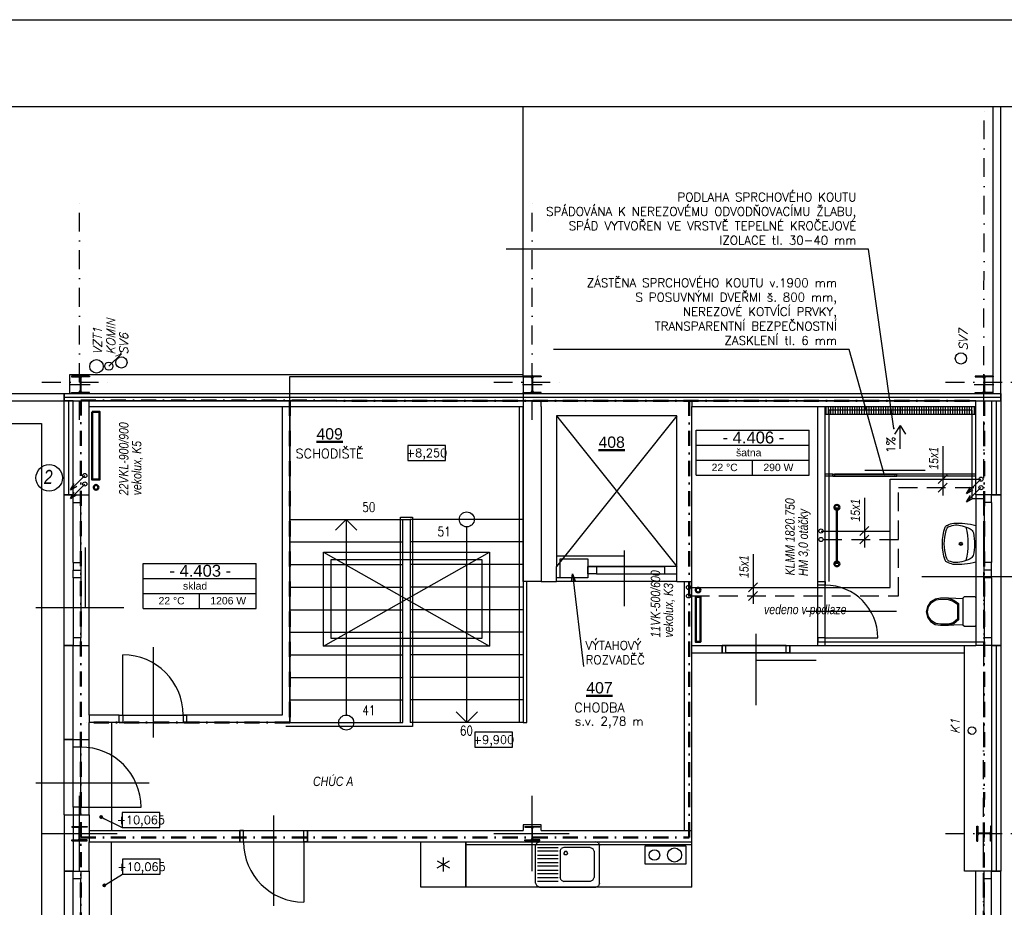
# Model space of a CAD drawing. Header units: millimetres. Extents: x 6435372 to 7248404, y 1559872 to 1886246.
# Tile 20 of 208: x 6649321 to 6662395, y 1618832 to 1630627. Entities that reach past the tile are written whole.
import ezdxf
from ezdxf.enums import TextEntityAlignment as Align

# ---------------------------------------------------------------- set-up
doc = ezdxf.new("R2010")
doc.units = ezdxf.units.MM
for name, pattern in [('DASH', [75, 50, -25]), ('DASHDOT', [1, 0.5, -0.25, 0, -0.25]), ('DIVIDE', [31.75, 12.7, -6.35, 0, -6.35, 0, -6.35]), ('ČERCHOVANÁ', [1, 0.5, -0.25, 0, -0.25])]:
    doc.linetypes.add(name, pattern=pattern)
for name, color, linetype in [('1__NP___M_STNOSTI__T', 7, 'Continuous'), ('matrice DPS', 122, 'Continuous'), ('UT-popis', 7, 'Continuous'), ('UT_popis', 7, 'Continuous'), ('UT_tělesa-popis', 7, 'Continuous')]:
    doc.layers.add(name, color=color, linetype=linetype)
for name, color, linetype, lineweight in [('CKPOPISM', 8, 'Continuous', 50), ('CKPOPISM_POPIS', 8, 'Continuous', 25), ('požární prostup', 240, 'Continuous', 35), ('požární úseky', 21, 'ČERCHOVANÁ', 50), ('UT-zařízení', 7, 'Continuous', 30), ('UT_potrubí', 10, 'Continuous', 30), ('UT_telesa', 181, 'Continuous', 50)]:
    doc.layers.add(name, color=color, linetype=linetype, lineweight=lineweight)
doc.styles.add('ARIAL', font='arial.ttf')
doc.styles.add('INDRA', font='ariali.ttf')
doc.styles.add('KURZIVA', font='italic__.ttf')
doc.styles.get("Standard").update_dxf_attribs({"font": 'romans.shx'})
doc.linetypes.add('IZOLACE_POLYSTYREN_EXPANDOVANY', pattern='A,1,[224,CADKON.SHX,S=0.01,R=0,X=-0.5,Y=-1.74],-2', length=3)
doc.linetypes.add('IZOLACE_POLYSTYREN_PENOVY', pattern='A,0.001,[228,CADKON.SHX,S=0.1,R=0,X=0,Y=0],-2', length=2.001)
doc.linetypes.add('PRERUSENI', pattern='A,60,[100,CADKON.SHX,S=2.5,R=0,X=0,Y=0],-10', length=70)
doc.dimstyles.new('CADKON', dxfattribs={"dimscale": 100, "dimtxt": 2.2, "dimasz": 2.5, "dimexe": 1.8, "dimexo": 5, "dimgap": 0.6, "dimtad": 1, "dimrnd": 1, "dimtxsty": 'Standard', "dimblk1": 'OBLIQUE', "dimblk2": 'OBLIQUE', "dimsah": 1, "dimcen": 2.5, "dimadec": 1, "dimazin": 2, "dimtfac": 1, "dimtdec": 4, "dimtix": 1, "dimtmove": 2, "dimatfit": 3, "dimldrblk": 'OPEN30', "dimfxl": 5, "dimfxlon": 1, "dimtolj": 1, "dimarcsym": 0})
doc.dimstyles.new('CADKON obrazky', dxfattribs={"dimscale": 50, "dimtxt": 2.2, "dimasz": 2.5, "dimexe": 1.8, "dimexo": 2, "dimgap": 0.6, "dimtad": 1, "dimrnd": 1, "dimtxsty": 'Standard', "dimblk1": 'OBLIQUE', "dimblk2": 'OBLIQUE', "dimsah": 1, "dimcen": 2.5, "dimadec": 1, "dimazin": 2, "dimtfac": 1, "dimtdec": 4, "dimtix": 1, "dimtmove": 2, "dimatfit": 3, "dimldrblk": 'OPEN30', "dimfxl": 5, "dimfxlon": 1, "dimtolj": 1, "dimarcsym": 0})
doc.dimstyles.new('CADKON$7', dxfattribs={"dimscale": 100, "dimtxt": 2.5, "dimasz": 2.5, "dimexe": 1.8, "dimexo": 5, "dimgap": 0.6, "dimtad": 1, "dimrnd": 1, "dimtxsty": 'Standard', "dimblk1": 'OBLIQUE', "dimblk2": 'OBLIQUE', "dimsah": 1, "dimcen": 2.5, "dimadec": 1, "dimazin": 2, "dimtfac": 1, "dimtdec": 4, "dimtix": 1, "dimtmove": 0, "dimatfit": 3, "dimldrblk": 'DOTSMALL', "dimfxl": 5, "dimfxlon": 1, "dimtfill": 1, "dimtolj": 1, "dimarcsym": 0})

# ---------------------------------------------------------------- blocks, each defined once
blk = doc.blocks.new('_Oblique')
at = {"color": 0, "lineweight": -2}
blk.add_line((-0.5, -0.5), (0.5, 0.5), dxfattribs=at)
blk = doc.blocks.new('CK_S_EXT_HEAHEA200')
for p, q in [((-100, 95), (100, 95)), ((-100, 95), (-100, 85)), ((-100, 85), (-21.25, 85)), ((-3.25, -67), (-3.25, 67)), ((3.25, -67), (3.25, 67)), ((100, 85), (21.25, 85)), ((100, 95), (100, 85)), ((-100, -95), (-100, -85)), ((-100, -85), (-21.25, -85)), ((-100, -95), (100, -95)), ((100, -85), (21.25, -85)), ((100, -95), (100, -85))]:
    blk.add_line(p, q)
for centre, start, end in [((-21.25, 67), 0, 90), ((21.25, 67), 90, 180), ((-21.25, -67), 270, 0), ((21.25, -67), 180, 270)]:
    blk.add_arc(centre, 18, start, end)
blk = doc.blocks.new('CK_S_EXT_HEAHEA240')
for p, q in [((-120, 115), (120, 115)), ((-120, 115), (-120, 103)), ((-120, 103), (-24.75, 103)), ((-3.75, -82), (-3.75, 82)), ((3.75, -82), (3.75, 82)), ((120, 103), (24.75, 103)), ((120, 115), (120, 103)), ((-120, -115), (-120, -103)), ((-120, -103), (-24.75, -103)), ((-120, -115), (120, -115)), ((120, -103), (24.75, -103)), ((120, -115), (120, -103))]:
    blk.add_line(p, q)
for centre, start, end in [((-24.75, 82), 0, 90), ((24.75, 82), 90, 180), ((-24.75, -82), 270, 0), ((24.75, -82), 180, 270)]:
    blk.add_arc(centre, 21, start, end)
blk = doc.blocks.new('CKBL2112015110036', base_point=(97645, -82229))
blk = doc.blocks.new('zavěšené WC splach. nádrž')
at = {"color": 0, "linetype": 'ByBlock', "lineweight": -2}
for p, q in [((0, 184), (15, 199)), ((0, -184), (0, 184)), ((15, 199), (152, 199)), ((152, 199), (167, 184)), ((167, 184), (167, -184)), ((293, 178), (167, 174)), ((231, 111), (293, 161)), ((243, 101), (300, 148)), ((365, 181), (293, 178)), ((293, 161), (365, 181)), ((300, 148), (366, 166)), ((468, 182), (365, 181)), ((366, 166), (467, 167)), ((467, 167), (533, 158)), ((540, 171), (468, 182)), ((533, 158), (590, 123)), ((601, 133), (540, 171)), ((643, 73), (601, 133)), ((231, -109), (231, 111)), ((243, -100), (243, 101)), ((590, 123), (630, 67)), ((630, 67), (643, 2)), ((643, 2), (630, -63)), ((658, 2), (643, 73)), ((643, -69), (658, 2)), ((293, -153), (231, -109)), ((300, -139), (243, -100)), ((590, -119), (533, -154)), ((540, -167), (601, -129)), ((630, -63), (590, -119)), ((601, -129), (643, -69)), ((15, -199), (0, -184)), ((152, -199), (15, -199)), ((167, -184), (152, -199)), ((167, -170), (365, -177)), ((365, -177), (293, -153)), ((366, -162), (300, -139)), ((365, -177), (468, -178)), ((467, -163), (366, -162)), ((533, -154), (467, -163)), ((468, -178), (540, -167))]:
    blk.add_line(p, q, dxfattribs=at)
blk = doc.blocks.new('CKBL2112015110146', base_point=(98337, -78228))
blk = doc.blocks.new('*U1028')
at = {"color": 0, "linetype": 'ByBlock', "lineweight": -2}
blk.add_lwpolyline([(-5, -2), (5, -2), (5, 2), (-5, 2), (-5, -2)], dxfattribs=at)
blk = doc.blocks.new('*U1030')
at = {"color": 0, "linetype": 'ByBlock', "lineweight": -2}
blk.add_lwpolyline([(-5, -2), (5, -2), (5, 2), (-5, 2), (-5, -2)], dxfattribs=at)
blk = doc.blocks.new('lednička 1 [x] 60x60')
at = {"color": 0, "linetype": 'ByBlock', "lineweight": -2}
for p, q in [((0, 600), (600, 600)), ((0, 0), (0, 600)), ((600, 600), (600, 0)), ((206, 300), (394, 300)), ((347, 381), (253, 219)), ((253, 381), (347, 219)), ((600, 0), (0, 0))]:
    blk.add_line(p, q, dxfattribs=at)
blk = doc.blocks.new('dvouplotýnkový vařič')
at = {"color": 0, "linetype": 'ByBlock', "lineweight": -2}
for p, q in [((0, 0), (0, 540)), ((0, 540), (240, 540)), ((240, 540), (240, 0)), ((240, 0), (0, 0))]:
    blk.add_line(p, q, dxfattribs=at)
for centre, radius in [((120, 392), 93.4), ((120, 124), 70.1)]:
    blk.add_circle(centre, radius, dxfattribs=at)
blk = doc.blocks.new('CKBL2032316081342')

msp = doc.modelspace()

# ---------------------------------------------------------------- hatches: boundary and pattern name
at = {"layer": 'matrice DPS', "ltscale": 500}
h = msp.add_hatch(dxfattribs=at)
h.set_pattern_fill('ANSI31', color=256, scale=10, angle=45, style=0)
h.set_pattern_definition([(90, (6558682.645, 1681010.965), (-31.75, 2e-15), [])])
h.paths.add_polyline_path([(6662017, 1625487.1), (6661017, 1625487.1), (6661017, 1625437.1), (6661967, 1625437.1), (6661967, 1625387.1), (6662017, 1625387.1)])
h.paths.add_polyline_path([(6661017, 1625437.1), (6661017, 1625487.1), (6660017, 1625487.1), (6660017, 1625387.1), (6660067, 1625387.1), (6660067, 1625437.1)])
h.paths.add_polyline_path([(6661017, 1625437.1), (6660067, 1625437.1), (6660067, 1625387.1), (6661017, 1625387.1)])
h.paths.add_polyline_path([(6661017, 1625437.1), (6661017, 1625387.1), (6661967, 1625387.1), (6661967, 1625437.1)])

# ---------------------------------------------------------------- linework, layer by layer
at = {"layer": '1__NP___M_STNOSTI__T', "color": 7}
for p, q in [((6658303, 1624973.3), (6658303, 1625173.3)), ((6658303, 1625173.3), (6659803, 1625173.3)), ((6659803, 1624973.3), (6659803, 1625173.3)), ((6658303, 1624773.3), (6658303, 1624973.3)), ((6658303, 1624973.3), (6659803, 1624973.3)), ((6658303, 1624973.3), (6659803, 1624973.3)), ((6659803, 1624773.3), (6659803, 1624973.3)), ((6658303, 1624573.3), (6658303, 1624773.3)), ((6658303, 1624773.3), (6659803, 1624773.3)), ((6658303, 1624773.3), (6659803, 1624773.3)), ((6659053, 1624573.3), (6659053, 1624773.3)), ((6659803, 1624573.3), (6659803, 1624773.3)), ((6658303, 1624573.3), (6659803, 1624573.3)), ((6650959.1, 1623202), (6650959.1, 1623402)), ((6650959.1, 1623402), (6652459.1, 1623402)), ((6652459.1, 1623202), (6652459.1, 1623402)), ((6650959.1, 1623002), (6650959.1, 1623202)), ((6650959.1, 1623202), (6652459.1, 1623202)), ((6650959.1, 1623202), (6652459.1, 1623202)), ((6652459.1, 1623002), (6652459.1, 1623202)), ((6662622.4, 1623224.1), (6661299.8, 1623224.1)), ((6650959.1, 1622802), (6650959.1, 1623002)), ((6650959.1, 1623002), (6652459.1, 1623002)), ((6650959.1, 1623002), (6652459.1, 1623002)), ((6651709.1, 1622802), (6651709.1, 1623002)), ((6652459.1, 1622802), (6652459.1, 1623002)), ((6650959.1, 1622802), (6652459.1, 1622802))]:
    msp.add_line(p, q, dxfattribs=at)
at = {"layer": 'matrice DPS', "linetype": 'PRERUSENI', "ltscale": 500}
msp.add_line((6640825.6, 1629474.3), (6663427.2, 1629474.3), dxfattribs=at)
at = {"layer": 'matrice DPS', "ltscale": 500}
for p, q in [((6656007, 1625887.1), (6656007, 1629474.3)), ((6656007, 1625912.1), (6656007, 1629474.3)), ((6662247, 1625662.1), (6662247, 1629474.3)), ((6662247, 1629474.3), (6662347, 1629474.3)), ((6662347, 1625562.1), (6662347, 1629474.3)), ((6649987, 1625662.1), (6649987, 1625912.1)), ((6649987, 1625912.1), (6656007, 1625912.1)), ((6650257, 1625777.1), (6649997, 1625777.1)), ((6650127, 1625902.1), (6650127, 1625652.1)), ((6656257, 1625777.1), (6655997, 1625777.1)), ((6656127, 1625902.1), (6656127, 1625652.1)), ((6662257, 1625777.1), (6661997, 1625777.1)), ((6662127, 1625902.1), (6662127, 1625652.1)), ((6640825.6, 1625662.1), (6662247, 1625662.1)), ((6649912, 1625562.1), (6649912, 1625662.1)), ((6649912, 1625662.1), (6649912, 1625562.1)), ((6649912, 1625662.1), (6662347, 1625662.1)), ((6649912, 1625662.1), (6649912, 1625562.1)), ((6662247, 1625662.1), (6662347, 1625662.1)), ((6662347, 1625662.1), (6662347, 1625562.1)), ((6640825.6, 1625562.1), (6650242, 1625562.1)), ((6649912, 1624312.1), (6649912, 1625562.1)), ((6649912, 1625562.1), (6650242, 1625562.1)), ((6650032, 1625562.1), (6649912, 1625562.1)), ((6649912, 1625562.1), (6662347, 1625562.1)), ((6650032, 1624312.1), (6650032, 1625562.1)), ((6656247, 1625562.1), (6650242, 1625562.1)), ((6650242, 1625487.1), (6650242, 1625562.1)), ((6656247, 1625487.1), (6656247, 1625562.1)), ((6658247, 1625562.1), (6656247, 1625562.1)), ((6662017, 1625562.1), (6658247, 1625562.1)), ((6658247, 1625562.1), (6658247, 1625487.1)), ((6662017, 1625487.1), (6662017, 1625562.1)), ((6662017, 1625562.1), (6662347, 1625562.1)), ((6662227, 1625562.1), (6662227, 1624312.1)), ((6662227, 1625562.1), (6662347, 1625562.1)), ((6662347, 1625562.1), (6662347, 1624312.1)), ((6650242, 1625487.1), (6652807, 1625487.1)), ((6650242, 1624312.1), (6650242, 1625487.1)), ((6652807, 1625487.1), (6652807, 1621387)), ((6652807, 1625487.1), (6652907, 1625487.1)), ((6652907, 1625487.1), (6652907, 1621722.1)), ((6652907, 1625487.1), (6656007, 1625487.1)), ((6652907, 1621287), (6652907, 1625487.1)), ((6655957, 1621287), (6655957, 1625487.1)), ((6656007, 1623162.1), (6656007, 1625487.1)), ((6656247, 1625487.1), (6656247, 1623162.1)), ((6658247, 1623162.1), (6658247, 1625487.1)), ((6658247, 1625487.1), (6659917, 1625487.1)), ((6659917, 1623162.1), (6659917, 1625487.1)), ((6659917, 1625487.1), (6660017, 1625487.1)), ((6660017, 1625487.1), (6662017, 1625487.1)), ((6660017, 1623162.1), (6660017, 1625487.1)), ((6660017, 1625387.1), (6662017, 1625387.1)), ((6661017, 1625387.1), (6661017, 1625487.1)), ((6662017, 1624587.1), (6662017, 1625487.1)), ((6656447, 1625362.1), (6656447, 1623362.1)), ((6656447, 1625362.1), (6658047, 1623362.1)), ((6658047, 1625362.1), (6656447, 1623362.1)), ((6658047, 1625362.1), (6656447, 1625362.1)), ((6658047, 1623362.1), (6658047, 1625362.1)), ((6661010.1, 1625234.6), (6660937.1, 1625121.4)), ((6661010.1, 1624926.6), (6661010.1, 1625234.6)), ((6661010.1, 1625234.6), (6661083, 1625121.4)), ((6661342, 1624635.5), (6660542, 1624635.5)), ((6660017, 1624562.1), (6660017, 1624587.1)), ((6660117, 1624587.1), (6660017, 1624587.1)), ((6660117, 1624562.1), (6660017, 1624562.1)), ((6660117, 1624587.1), (6660967, 1624587.1)), ((6660117, 1624562.1), (6660117, 1624587.1)), ((6660117, 1624587.1), (6660142, 1624587.1)), ((6660117, 1624562.1), (6660117, 1624587.1)), ((6660117, 1624562.1), (6660967, 1624562.1)), ((6660142, 1624562.1), (6660117, 1624562.1)), ((6660142, 1624587.1), (6660142, 1624562.1)), ((6660942, 1624587.1), (6660142, 1624587.1)), ((6660942, 1624562.1), (6660142, 1624562.1)), ((6660967, 1624587.1), (6660942, 1624587.1)), ((6660942, 1624587.1), (6660942, 1624562.1)), ((6660942, 1624562.1), (6660967, 1624562.1)), ((6660967, 1624562.1), (6660967, 1624587.1)), ((6662017, 1624587.1), (6660967, 1624587.1)), ((6660967, 1624562.1), (6660967, 1624587.1)), ((6662017, 1624562.1), (6660967, 1624562.1)), ((6662017, 1624312.1), (6662017, 1624562.1)), ((6649912, 1624312.1), (6650242, 1624312.1)), ((6649912, 1624312.1), (6650242, 1624312.1)), ((6649912, 1623312.1), (6649912, 1624312.1)), ((6650032, 1624312.1), (6649912, 1624312.1)), ((6650032, 1624212.1), (6650032, 1624312.1)), ((6650032, 1624312.1), (6650132, 1624312.1)), ((6650032, 1623412.1), (6650032, 1624212.1)), ((6650032, 1624212.1), (6650132, 1624212.1)), ((6650132, 1624212.1), (6650132, 1624312.1)), ((6650132, 1623412.1), (6650132, 1624212.1)), ((6650242, 1623312.1), (6650242, 1624312.1)), ((6662017, 1624312.1), (6662017, 1622312.1)), ((6662347, 1624312.1), (6662017, 1624312.1)), ((6662127, 1624212.1), (6662127, 1624312.1)), ((6662227, 1624312.1), (6662127, 1624312.1)), ((6662127, 1624212.1), (6662127, 1623412.1)), ((6662227, 1624212.1), (6662127, 1624212.1)), ((6662227, 1624212.1), (6662227, 1624312.1)), ((6662227, 1624312.1), (6662347, 1624312.1)), ((6662227, 1624212.1), (6662227, 1623412.1)), ((6662347, 1624312.1), (6662347, 1622312.1)), ((6652907, 1623987.1), (6654407, 1623987.1)), ((6652907, 1623987.1), (6654407, 1623987.1)), ((6653657, 1623987.1), (6653515.8, 1623845.8)), ((6653657, 1623987.1), (6653798.3, 1623845.8)), ((6653657, 1623987.1), (6653657, 1621387)), ((6656007, 1623987.1), (6654507, 1623987.1)), ((6656007, 1623987.1), (6654507, 1623987.1)), ((6655257, 1621287.1), (6655257, 1623887.2)), ((6652907, 1623687.1), (6654407, 1623687.1)), ((6656007, 1623687.1), (6654507, 1623687.1)), ((6650189.5, 1623614.9), (6650189.5, 1622814.9)), ((6657347, 1623575.6), (6657347, 1622832.1)), ((6656447, 1623501.2), (6657347, 1623501.2)), ((6649912, 1622312.1), (6649912, 1623312.1)), ((6650032, 1623412.1), (6650132, 1623412.1)), ((6650032, 1623412.1), (6650032, 1623312.1)), ((6650032, 1623312.1), (6650132, 1623312.1)), ((6650032, 1623312.1), (6650132, 1623312.1)), ((6650032, 1623212.1), (6650032, 1623312.1)), ((6650032, 1623312.1), (6650132, 1623312.1)), ((6650132, 1623412.1), (6650132, 1623312.1)), ((6650132, 1623312.1), (6650132, 1623212.1)), ((6650242, 1622312.1), (6650242, 1623312.1)), ((6652907, 1623387.1), (6654407, 1623387.1)), ((6656007, 1623387.1), (6654507, 1623387.1)), ((6656447, 1623162.1), (6656447, 1623362.1)), ((6658047, 1623362.1), (6656867, 1623362.1)), ((6656867, 1623362.1), (6656867, 1623362.1)), ((6656867, 1623362.1), (6656982, 1623362.1)), ((6656867, 1623262.1), (6656867, 1623362.1)), ((6656982, 1623362.1), (6656982, 1623262.1)), ((6656982, 1623362.1), (6657882, 1623362.1)), ((6658047, 1623362.1), (6657882, 1623362.1)), ((6657882, 1623362.1), (6657882, 1623262.1)), ((6658047, 1623362.1), (6658047, 1623362.1)), ((6658047, 1623162.1), (6658047, 1623362.1)), ((6658047, 1623262.1), (6658047, 1623362.1)), ((6662127, 1623312.1), (6662127, 1623412.1)), ((6662227, 1623412.1), (6662127, 1623412.1)), ((6662227, 1623312.1), (6662127, 1623312.1)), ((6662127, 1623212.1), (6662127, 1623312.1)), ((6662227, 1623312.1), (6662227, 1623412.1)), ((6662227, 1623212.1), (6662227, 1623312.1)), ((6650132, 1623212.1), (6650032, 1623212.1)), ((6650032, 1623212.1), (6650032, 1622412.1)), ((6650132, 1623212.1), (6650132, 1622412.1)), ((6656247, 1623162.1), (6656007, 1623162.1)), ((6656057, 1621287), (6656057, 1623162.1)), ((6656247, 1623162.1), (6656447, 1623162.1)), ((6656497, 1623212.1), (6656447, 1623212.1)), ((6658047, 1623162.1), (6656447, 1623162.1)), ((6656982, 1623262.1), (6656867, 1623262.1)), ((6656982, 1623262.1), (6657882, 1623262.1)), ((6657882, 1623262.1), (6658047, 1623262.1)), ((6658047, 1623162.1), (6658147, 1623162.1)), ((6658147, 1623162.1), (6658247, 1623162.1)), ((6658147, 1619852.1), (6658147, 1623162.1)), ((6658247, 1622312.1), (6658247, 1623162.1)), ((6659917, 1623162.1), (6660017, 1623162.1)), ((6659917, 1622362.1), (6659917, 1623162.1)), ((6659917, 1623112.1), (6659917, 1623162.1)), ((6659917, 1623162.1), (6660017, 1623162.1)), ((6660017, 1622362.1), (6660017, 1623162.1)), ((6660017, 1623162.1), (6660017, 1623112.1)), ((6662127, 1623212.1), (6662127, 1622412.1)), ((6662227, 1623212.1), (6662127, 1623212.1)), ((6662227, 1623212.1), (6662227, 1622412.1)), ((6652907, 1623087.1), (6654407, 1623087.1)), ((6656007, 1623087.1), (6654507, 1623087.1)), ((6659917, 1622412.1), (6659917, 1623112.1)), ((6660017, 1623112.1), (6659917, 1623112.1)), ((6660017, 1622412.1), (6660017, 1623112.1)), ((6650702.3, 1622812.1), (6649536.6, 1622812.1)), ((6652907, 1622787.1), (6654407, 1622787.1)), ((6656007, 1622787.1), (6654507, 1622787.1)), ((6660962, 1622762.1), (6659762, 1622762.1)), ((6650132, 1622412.1), (6650032, 1622412.1)), ((6650032, 1622412.1), (6650032, 1622312.1)), ((6650132, 1622312.1), (6650132, 1622412.1)), ((6652907, 1622487.1), (6654407, 1622487.1)), ((6656007, 1622487.1), (6654507, 1622487.1)), ((6659097, 1622467.1), (6659097, 1621517.5)), ((6660017, 1622412.1), (6659917, 1622412.1)), ((6659917, 1622412.1), (6659917, 1622362.1)), ((6660017, 1622362.1), (6660017, 1622412.1)), ((6660017, 1622412.1), (6660717, 1622412.1)), ((6662227, 1622412.1), (6662127, 1622412.1)), ((6662127, 1622412.1), (6662127, 1622312.1)), ((6662227, 1622412.1), (6662227, 1622312.1)), ((6649912, 1622312.1), (6650242, 1622312.1)), ((6649912, 1622312.1), (6650242, 1622312.1)), ((6649912, 1622312.1), (6650242, 1622312.1)), ((6650032, 1622312.1), (6649912, 1622312.1)), ((6649912, 1621062.1), (6649912, 1622312.1)), ((6650032, 1622312.1), (6650132, 1622312.1)), ((6650032, 1622312.1), (6650132, 1622312.1)), ((6650032, 1621062.1), (6650032, 1622312.1)), ((6650242, 1621387), (6650242, 1622312.1)), ((6651092, 1622287), (6651092, 1621087)), ((6658247, 1622312.1), (6658647, 1622312.1)), ((6658647, 1622312.1), (6659547, 1622312.1)), ((6658647, 1622212.1), (6658647, 1622312.1)), ((6658697, 1622312.1), (6658647, 1622312.1)), ((6658647, 1622312.1), (6658647, 1622212.1)), ((6659497, 1622312.1), (6658697, 1622312.1)), ((6658697, 1622212.1), (6658697, 1622312.1)), ((6659497, 1622212.1), (6659497, 1622312.1)), ((6659497, 1622312.1), (6659547, 1622312.1)), ((6659547, 1622212.1), (6659547, 1622312.1)), ((6659547, 1622312.1), (6659917, 1622312.1)), ((6659547, 1622312.1), (6659547, 1622212.1)), ((6659917, 1622312.1), (6659917, 1622362.1)), ((6659917, 1622362.1), (6660017, 1622362.1)), ((6659917, 1622362.1), (6660017, 1622362.1)), ((6660017, 1622312.1), (6660017, 1622362.1)), ((6660017, 1622312.1), (6662017, 1622312.1)), ((6661867, 1622212.1), (6661867, 1622312.1)), ((6662347, 1622312.1), (6662017, 1622312.1)), ((6662227, 1622312.1), (6662127, 1622312.1)), ((6662227, 1622312.1), (6662227, 1619312.1)), ((6662227, 1622312.1), (6662347, 1622312.1)), ((6662347, 1622312.1), (6662347, 1619312.1)), ((6650692, 1621387), (6650692, 1622187)), ((6652907, 1622187.1), (6654407, 1622187.1)), ((6656007, 1622187.1), (6654507, 1622187.1)), ((6658247, 1622212.1), (6658647, 1622212.1)), ((6658247, 1619702.1), (6658247, 1622212.1)), ((6658647, 1622212.1), (6659547, 1622212.1)), ((6658647, 1622212.1), (6658697, 1622212.1)), ((6659497, 1622212.1), (6658697, 1622212.1)), ((6659547, 1622212.1), (6659497, 1622212.1)), ((6659547, 1622212.1), (6661867, 1622212.1)), ((6661867, 1619312.1), (6661867, 1622212.1)), ((6659897, 1622112.1), (6659097, 1622112.1)), ((6652907, 1621887.1), (6654407, 1621887.1)), ((6656007, 1621887.1), (6654507, 1621887.1)), ((6652907, 1621587.1), (6654407, 1621587.1)), ((6656007, 1621587.1), (6654507, 1621587.1)), ((6650242, 1621387), (6650242, 1621287)), ((6650642, 1621387), (6650242, 1621387)), ((6650642, 1621387), (6651542, 1621387)), ((6650642, 1621287), (6650642, 1621387)), ((6650642, 1621387), (6650692, 1621387)), ((6650642, 1621287), (6650642, 1621387)), ((6650692, 1621387), (6651492, 1621387)), ((6650692, 1621387), (6650692, 1621287)), ((6651542, 1621387), (6651492, 1621387)), ((6651492, 1621387), (6651492, 1621287)), ((6651542, 1621287), (6651542, 1621387)), ((6652807, 1621387), (6651542, 1621387)), ((6651542, 1621287), (6651542, 1621387)), ((6655257, 1621287.1), (6655115.8, 1621428.3)), ((6655257, 1621287.1), (6655398.3, 1621428.3)), ((6650242, 1621062.1), (6650242, 1621287)), ((6650642, 1621287), (6650242, 1621287)), ((6650542, 1621287.1), (6650542, 1619852.1)), ((6650642, 1621287), (6651542, 1621287)), ((6650692, 1621287), (6650642, 1621287)), ((6650692, 1621287), (6651492, 1621287)), ((6651492, 1621287), (6651542, 1621287)), ((6652907, 1621287), (6651542, 1621287)), ((6654537, 1621237), (6652857, 1621237)), ((6652907, 1621287.1), (6654407, 1621287.1)), ((6656007, 1621287.1), (6654507, 1621287.1)), ((6656007, 1621287), (6656057, 1621287)), ((6649912, 1621062.1), (6650242, 1621062.1)), ((6649912, 1620062.1), (6649912, 1621062.1)), ((6650032, 1621062.1), (6649912, 1621062.1)), ((6650032, 1620962.1), (6650032, 1621062.1)), ((6650032, 1621062.1), (6650132, 1621062.1)), ((6650032, 1620162.1), (6650032, 1620962.1)), ((6650132, 1620962.1), (6650032, 1620962.1)), ((6650132, 1621062.1), (6650132, 1620962.1)), ((6650132, 1620162.1), (6650132, 1620962.1)), ((6650242, 1620062.1), (6650242, 1621062.1)), ((6651040.4, 1620482.1), (6649536.6, 1620482.1)), ((6650115, 1619312.1), (6650115, 1620312.1)), ((6656127, 1619312.1), (6656127, 1620312.1)), ((6650132, 1620162.1), (6650032, 1620162.1)), ((6650032, 1620162.1), (6650032, 1620062.1)), ((6650132, 1620162.1), (6650932, 1620162.1)), ((6650132, 1620062.1), (6650132, 1620162.1)), ((6649912, 1620062.1), (6649912, 1619312.1)), ((6649912, 1620062.1), (6650242, 1620062.1)), ((6650032, 1620062.1), (6650132, 1620062.1)), ((6650032, 1620062.1), (6650032, 1619312.1)), ((6650242, 1620062.1), (6650242, 1619852.1)), ((6652692, 1620052.1), (6652692, 1618852.1)), ((6656127, 1619707.1), (6656127, 1619917.1)), ((6662127, 1619702.1), (6662127, 1619922.1)), ((6649615, 1619812.1), (6650615, 1619812.1)), ((6650242, 1619852.1), (6650242, 1619702.1)), ((6650242, 1619852.1), (6652242, 1619852.1)), ((6652242, 1619852.1), (6653142, 1619852.1)), ((6652242, 1619702.1), (6652242, 1619852.1)), ((6652292, 1619852.1), (6652242, 1619852.1)), ((6652242, 1619852.1), (6652242, 1619702.1)), ((6652292, 1619852.1), (6653092, 1619852.1)), ((6652292, 1619702.1), (6652292, 1619852.1)), ((6653092, 1619702.1), (6653092, 1619852.1)), ((6653092, 1619852.1), (6653142, 1619852.1)), ((6653142, 1619702.1), (6653142, 1619852.1)), ((6653142, 1619852.1), (6653142, 1619702.1)), ((6653142, 1619852.1), (6656007, 1619852.1)), ((6655615, 1619812.1), (6656615, 1619812.1)), ((6656017, 1619812.1), (6656237, 1619812.1)), ((6656247, 1619852.1), (6658147, 1619852.1)), ((6658147, 1619852.1), (6658247, 1619852.1)), ((6662232, 1619812.1), (6662022, 1619812.1)), ((6650242, 1619312.1), (6650242, 1619702.1)), ((6650242, 1619702.1), (6652242, 1619702.1)), ((6650542, 1617802.1), (6650542, 1619702.1)), ((6652242, 1619702.1), (6653142, 1619702.1)), ((6652242, 1619702.1), (6652292, 1619702.1)), ((6652292, 1619702.1), (6653092, 1619702.1)), ((6653142, 1619702.1), (6653092, 1619702.1)), ((6653092, 1619702.1), (6653092, 1618902.1)), ((6653142, 1619702.1), (6653407, 1619702.1)), ((6653407, 1619702.1), (6658247, 1619702.1)), ((6649912, 1619312.1), (6650242, 1619312.1)), ((6649912, 1619312.1), (6649912, 1618312.1)), ((6650032, 1619312.1), (6649912, 1619312.1)), ((6650032, 1619312.1), (6650132, 1619312.1)), ((6650032, 1619212.1), (6650032, 1619312.1)), ((6650132, 1619312.1), (6650132, 1619212.1)), ((6650242, 1619312.1), (6650242, 1618312.1)), ((6662347, 1619312.1), (6661867, 1619312.1)), ((6662017, 1616312.1), (6662017, 1619312.1)), ((6662127, 1619212.1), (6662127, 1619312.1)), ((6662227, 1619312.1), (6662127, 1619312.1)), ((6662227, 1619212.1), (6662227, 1619312.1)), ((6662227, 1619312.1), (6662347, 1619312.1)), ((6662347, 1616312.1), (6662347, 1619312.1)), ((6650032, 1618412.1), (6650032, 1619212.1)), ((6650132, 1619212.1), (6650032, 1619212.1)), ((6650132, 1618412.1), (6650132, 1619212.1)), ((6662127, 1618412.1), (6662127, 1619212.1)), ((6662227, 1619212.1), (6662127, 1619212.1)), ((6662227, 1618412.1), (6662227, 1619212.1))]:
    msp.add_line(p, q, dxfattribs=at)
at = {"layer": 'matrice DPS', "linetype": 'DASHDOT', "ltscale": 500}
for p, q in [((6662114.9, 1612534.6), (6662127, 1629474.3)), ((6650115, 1625312.1), (6650115, 1628312.1)), ((6656127, 1625312.1), (6656127, 1628312.1)), ((6649615, 1625812.1), (6650615, 1625812.1)), ((6655615, 1625812.1), (6656615, 1625812.1)), ((6661615, 1625812.1), (6665801.9, 1625812.1)), ((6661615, 1619812.1), (6665801.9, 1619812.1))]:
    msp.add_line(p, q, dxfattribs=at)
at = {"layer": 'matrice DPS', "linetype": 'Continuous', "ltscale": 500}
for p, q in [((6662017, 1624562.1), (6662017, 1624587.1)), ((6658247, 1622212.1), (6658247, 1622312.1)), ((6659917, 1622312.1), (6660017, 1622312.1)), ((6655247, 1619102.1), (6655247, 1619702.1)), ((6658247, 1619102.1), (6658247, 1619702.1)), ((6658247, 1619102.1), (6655247, 1619102.1))]:
    msp.add_line(p, q, dxfattribs=at)
at = {"layer": 'matrice DPS', "linetype": 'DIVIDE', "ltscale": 500}
for p, q in [((6653357, 1623552.1), (6655557, 1622302.1)), ((6653357, 1622302.1), (6655557, 1623552.1))]:
    msp.add_line(p, q, dxfattribs=at)
at = {"layer": 'matrice DPS', "linetype": 'ByBlock', "ltscale": 500}
for p, q in [((6656186.7, 1619687.4), (6656172, 1619652.1)), ((6656172, 1619152.1), (6656172, 1619652.1)), ((6656186.7, 1619687.4), (6656222, 1619702.1)), ((6656222, 1619702.1), (6656497, 1619702.1)), ((6656497, 1619702.1), (6656972, 1619702.1)), ((6657007.4, 1619687.4), (6656972, 1619702.1)), ((6657007.4, 1619687.4), (6657022, 1619652.1)), ((6657022, 1619152.1), (6657022, 1619652.1)), ((6656197, 1619627.1), (6656472, 1619627.1)), ((6656472, 1619577.1), (6656197, 1619577.1)), ((6656197, 1619527.1), (6656472, 1619527.1)), ((6656497, 1619577.1), (6656511.7, 1619612.4)), ((6656497, 1619577.1), (6656497, 1619227.1)), ((6656547, 1619627.1), (6656511.7, 1619612.4)), ((6656897, 1619627.1), (6656547, 1619627.1)), ((6656559.5, 1619573.7), (6656547, 1619552.1)), ((6656559.5, 1619530.4), (6656547, 1619552.1)), ((6656584.5, 1619573.7), (6656559.5, 1619573.7)), ((6656584.5, 1619530.4), (6656559.5, 1619530.4)), ((6656597, 1619552.1), (6656584.5, 1619573.7)), ((6656597, 1619552.1), (6656584.5, 1619530.4)), ((6656897, 1619627.1), (6656932.4, 1619612.4)), ((6656947, 1619577.1), (6656932.4, 1619612.4)), ((6656947, 1619577.1), (6656947, 1619227.1)), ((6656472, 1619477.1), (6656197, 1619477.1)), ((6656197, 1619427.1), (6656472, 1619427.1)), ((6656472, 1619377.1), (6656197, 1619377.1)), ((6656197, 1619327.1), (6656472, 1619327.1)), ((6656472, 1619277.1), (6656197, 1619277.1)), ((6656172, 1619152.1), (6656186.7, 1619116.7)), ((6656222, 1619102.1), (6656186.7, 1619116.7)), ((6656197, 1619227.1), (6656472, 1619227.1)), ((6656472, 1619177.1), (6656197, 1619177.1)), ((6656511.7, 1619191.7), (6656497, 1619227.1)), ((6656511.7, 1619191.7), (6656547, 1619177.1)), ((6656897, 1619177.1), (6656547, 1619177.1)), ((6656932.4, 1619191.7), (6656897, 1619177.1)), ((6656932.4, 1619191.7), (6656947, 1619227.1)), ((6656972, 1619102.1), (6657007.4, 1619116.7)), ((6657022, 1619152.1), (6657007.4, 1619116.7)), ((6656222, 1619102.1), (6656497, 1619102.1)), ((6656497, 1619102.1), (6656972, 1619102.1))]:
    msp.add_line(p, q, dxfattribs=at)
at = {"layer": 'matrice DPS', "ltscale": 500}
for points in [[(6652907, 1623601.9), (6652907, 1625887.1), (6656007, 1625887.1), (6656007, 1621287.1), (6656007, 1621287), (6656007, 1621287)], [(6662127, 1624262.1), (6661967, 1624262.1), (6661967, 1625437.1), (6660067, 1625437.1), (6660067, 1623162.1)], [(6654377, 1622753.2), (6654377, 1624017.1), (6654407, 1624017.1), (6654537, 1624017.1), (6654537, 1621237)], [(6654407, 1622735.9), (6654407, 1623987.1), (6654507, 1623987.1), (6654507, 1621287.1), (6654507, 1621287), (6654507, 1621287)], [(6652907, 1621722.1), (6652907, 1621287), (6652907, 1621287.1), (6652907, 1623601.9)], [(6654377, 1621287), (6654377, 1622753.2)], [(6654407, 1621287), (6654407, 1621287), (6654407, 1621287.1), (6654407, 1622735.9)], [(6660017, 1622362.1), (6662127, 1622362.1)], [(6656247, 1619852.1), (6656247, 1619927.1), (6656007, 1619927.1), (6656007, 1619852.1)], [(6658247, 1619662.1), (6655247, 1619662.1)]]:
    msp.add_lwpolyline(points, dxfattribs=at)
at = {"layer": 'matrice DPS', "linetype": 'IZOLACE_POLYSTYREN_PENOVY', "ltscale": 500}
msp.add_lwpolyline([(6649912, 1625612.1), (6662347, 1625612.1)], dxfattribs=at)
at = {"layer": 'matrice DPS', "linetype": 'IZOLACE_POLYSTYREN_EXPANDOVANY', "ltscale": 500}
for points in [[(6649972, 1624312.1), (6649972, 1625562.1)], [(6662287, 1625562.1), (6662287, 1624312.1)], [(6662287, 1622312.1), (6662287, 1619312.1)]]:
    msp.add_lwpolyline(points, dxfattribs=at)
at = {"layer": 'matrice DPS', "ltscale": 500}
for points in [[(6646037, 1625262.1), (6649612, 1625262.1), (6649612, 1616236.6), (6646037, 1616236.6)], [(6653357, 1623552.1), (6655557, 1623552.1), (6655557, 1622302.1), (6653357, 1622302.1)], [(6653457, 1623452.1), (6655457, 1623452.1), (6655457, 1622402.1), (6653457, 1622402.1)], [(6656497, 1623462.1), (6656867, 1623462.1), (6656867, 1623212.1), (6656497, 1623212.1)]]:
    msp.add_lwpolyline(points, close=True, dxfattribs=at)
at = {"layer": 'matrice DPS', "linetype": 'ByBlock', "ltscale": 500}
for points in [[(6662016.4, 1623416.6, -0.0779315), (6661715.4, 1623389.1, -0.0680309), (6661635.2, 1623418.4, -0.2449622), (6661608.7, 1623444.2, -0.1652428), (6661609.9, 1623882.1, -0.2447516), (6661636.4, 1623907.7, -0.0729642), (6661722.8, 1623937.8, -0.0733034), (6662017.7, 1623907.5)], [(6661939.7, 1623462.5, -0.1391699), (6661718.9, 1623413.9), (6661680.4, 1623425.4, -0.3095362), (6661623.9, 1623488.5, -0.1500095), (6661624.8, 1623838.1, -0.2874807), (6661661.7, 1623890.5, -0.1904674), (6661833.9, 1623902.2, -0.0477801), (6661940.7, 1623862, -0.2252671), (6661984.6, 1623807, -0.1173255), (6661980.7, 1623507.5, -0.1890594), (6661941.9, 1623463.7)]]:
    msp.add_lwpolyline(points, format="xyb", close=True, dxfattribs=at)
msp.add_lwpolyline([(6661888.9, 1623441.9, 0.1253275), (6661890, 1623884)], format="xyb", dxfattribs=at)
at = {"layer": 'matrice DPS', "ltscale": 500}
for centre, radius in [((6661819, 1626126.6), 75), ((6650340.5, 1626020.5), 90), ((6650504.6, 1626022.9), 55), ((6650671.3, 1626073.3), 75), ((6655257, 1623987.1), 99.9), ((6653657, 1621287.1), 99.9), ((6653657, 1621287.1), 0.000000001), ((6661965.7, 1621179.9), 50)]:
    msp.add_circle(centre, radius, dxfattribs=at)
at = {"layer": 'matrice DPS', "linetype": 'ByBlock', "ltscale": 500}
for radius in [20.4, 13.9]:
    msp.add_circle((6661818.1, 1623662.6), radius, dxfattribs=at)
at = {"layer": 'matrice DPS', "ltscale": 500}
for centre, radius, start, end in [((6660017, 1622412.1), 700, 0, 90), ((6650692, 1621387), 800, 0, 90), ((6650132, 1620162.1), 800, 0, 90), ((6653092, 1619702.1), 800, 180, 270)]:
    msp.add_arc(centre, radius, start, end, dxfattribs=at)
at = {"layer": 'požární úseky', "ltscale": 400}
for p, q in [((6650132, 1625565.7), (6662127, 1625562.1)), ((6650132, 1625565.7), (6650132, 1615812.1)), ((6652907, 1625562.1), (6652907, 1621287.1)), ((6658210.2, 1619762), (6658212, 1625563.3)), ((6662127, 1625562.1), (6662124, 1615812.1)), ((6652907, 1621287.1), (6650132, 1621287.1)), ((6650132, 1619762), (6658210.2, 1619762))]:
    msp.add_line(p, q, dxfattribs=at)
at = {"layer": 'UT-popis', "ltscale": 400}
for p, q in [((6661577.6, 1624961.9), (6661577.6, 1624303.3)), ((6661518.4, 1624462.2), (6661636.9, 1624580.6)), ((6661518.4, 1624349.7), (6661636.9, 1624468.1)), ((6660537.1, 1624272.3), (6660537.1, 1623613.8)), ((6660477.8, 1623772.7), (6660596.3, 1623891.1)), ((6660477.8, 1623660.2), (6660596.3, 1623778.6)), ((6659058.8, 1623523), (6659058.8, 1622864.5)), ((6658999.6, 1623023.4), (6659118, 1623141.8)), ((6658999.6, 1622910.9), (6659118, 1623029.3))]:
    msp.add_line(p, q, dxfattribs=at)
at = {"layer": 'UT-zařízení', "lineweight": 18, "ltscale": 400}
for p, q in [((6650504.6, 1626022.9), (6650670.6, 1626188.8)), ((6650670.6, 1626188.8), (6650592, 1626157.5)), ((6650670.6, 1626217.6), (6650639.2, 1626139))]:
    msp.add_line(p, q, dxfattribs=at)
at = {"layer": 'UT-zařízení', "ltscale": 400}
msp.add_circle((6650504.6, 1626022.9), 55, dxfattribs=at)
at = {"layer": 'UT_popis', "ltscale": 400}
for p, q in [((6650185.7, 1624569.6), (6649995, 1624379)), ((6662084.9, 1624521.4), (6661894.3, 1624330.7)), ((6649995, 1624379), (6650045.7, 1624463.1)), ((6650185.7, 1624457.1), (6649995, 1624266.5)), ((6649995, 1624379), (6650079.2, 1624429.7)), ((6649995, 1624266.5), (6650045.7, 1624350.6)), ((6661894.3, 1624330.7), (6661945, 1624414.9)), ((6662084.9, 1624408.9), (6661894.3, 1624218.2)), ((6661894.3, 1624330.7), (6661978.4, 1624381.4)), ((6649995, 1624266.5), (6650079.2, 1624317.2)), ((6661894.3, 1624218.2), (6661945, 1624302.4)), ((6661894.3, 1624218.2), (6661978.4, 1624268.9))]:
    msp.add_line(p, q, dxfattribs=at)
msp.add_circle((6649713.3, 1624538.9), 176.2, dxfattribs=at)
at = {"layer": 'UT_potrubí'}
for p, q in [((6660878.2, 1624521.4), (6662084.9, 1624521.4)), ((6660878.2, 1623082.6), (6660878.2, 1624521.4)), ((6659961.6, 1623831.9), (6660878.2, 1623831.9)), ((6658202.2, 1623082.6), (6660878.2, 1623082.6))]:
    msp.add_line(p, q, dxfattribs=at)
at = {"layer": 'UT_potrubí', "linetype": 'DASH', "ltscale": 5}
for p, q in [((6660990.7, 1624408.9), (6662084.9, 1624408.9)), ((6660990.7, 1622970.1), (6660990.7, 1624408.9)), ((6659989.1, 1623719.4), (6660990.7, 1623719.4)), ((6658229.6, 1622970.1), (6660990.7, 1622970.1))]:
    msp.add_line(p, q, dxfattribs=at)
at = {"layer": 'UT_potrubí', "ltscale": 400}
msp.add_lwpolyline([(6643671.7, 1630627.4), (6673371.7, 1630627.4), (6673371.7, 1609627.4), (6643671.7, 1609627.4)], close=True, dxfattribs=at)
for centre in [(6650185.7, 1624569.6), (6650185.7, 1624457.1), (6662084.9, 1624521.4), (6662084.9, 1624408.9), (6659961.6, 1623831.9), (6659961.6, 1623719.4), (6658202.2, 1623082.6), (6658202.2, 1622970.1)]:
    msp.add_circle(centre, 27.5, dxfattribs=at)
at = {"layer": 'UT_telesa', "ltscale": 400}
msp.add_line((6660172.4, 1624146.4), (6660172.4, 1623396.4), dxfattribs=at)
for points in [[(6650282.6, 1625417), (6650382.6, 1625417), (6650382.6, 1624517), (6650282.6, 1624517)], [(6658360, 1622959.2), (6658360, 1622359.2), (6658297, 1622359.2), (6658297, 1622959.2)]]:
    msp.add_lwpolyline(points, close=True, dxfattribs=at)
for centre, radius in [((6650334.8, 1624412.8), 31.3), ((6660172.4, 1624146.4), 33), ((6660172.4, 1623396.4), 33), ((6658329.5, 1623047.9), 31.3)]:
    msp.add_circle(centre, radius, dxfattribs=at)

# ---------------------------------------------------------------- block references
at = {"layer": 'matrice DPS', "ltscale": 500}
for name, p, rotation in [('CK_S_EXT_HEAHEA240', (6650127, 1625777.1), 180), ('CK_S_EXT_HEAHEA240', (6656127, 1625777.1), 180), ('CK_S_EXT_HEAHEA240', (6662127, 1625777.1), 180), ('zavěšené WC splach. nádrž', (6662017, 1622762.1), 180), ('CK_S_EXT_HEAHEA200', (6662127, 1619812.1), 90), ('lednička 1 [x] 60x60', (6655247, 1619102.1), 90), ('dvouplotýnkový vařič', (6657624.8, 1619647.1), 270)]:
    msp.add_blockref(name, p, dxfattribs=dict(at, rotation=rotation))
ref = msp.add_blockref('CKBL2032316081342', (6653436.3, 1624798.6), dxfattribs=at)
ref.add_attrib('CISLO', '%%U409', dxfattribs={"layer": 'CKPOPISM', "color": 0, "height": 150, "style": 'ARIAL'}).set_placement((6653436.3, 1625048.6), align=Align.CENTER)
ref.add_attrib('JMENO', 'SCHODIŠTĚ', dxfattribs={"layer": 'CKPOPISM_POPIS', "color": 0, "height": 125}).set_placement((6653436.3, 1624798.6), align=Align.CENTER)
ref = msp.add_blockref('CKBL2112015110146', (6657181.4, 1624938.1), dxfattribs=dict(at, xscale=0.5, yscale=0.5, zscale=0.5))
ref.add_attrib('CISLO', '%%U408', dxfattribs={"layer": 'CKPOPISM', "color": 0, "height": 150, "style": 'ARIAL'}).set_placement((6657181.4, 1624938.1), align=Align.CENTER)
ref = msp.add_blockref('*U1028', (6654723.4, 1624870.3), dxfattribs=dict(at, xscale=50, yscale=50, zscale=50))
ref.add_attrib('Výška', '+8,250', dxfattribs={"layer": '0', "color": 0, "linetype": 'ByBlock', "lineweight": -2, "height": 110}).set_placement((6654723.4, 1624870.3), align=Align.MIDDLE_CENTER)
ref = msp.add_blockref('CKBL2112015110036', (6657019.4, 1621424.3), dxfattribs=dict(at, xscale=0.5, yscale=0.5, zscale=0.5))
ref.add_attrib('JMENO', 'CHODBA', dxfattribs={"layer": 'CKPOPISM_POPIS', "color": 0, "height": 125}).set_placement((6657019.4, 1621424.3), align=Align.CENTER)
ref.add_attrib('CISLO', '%%U407', dxfattribs={"layer": 'CKPOPISM', "color": 0, "height": 150, "style": 'ARIAL'}).set_placement((6657019.4, 1621674.3), align=Align.CENTER)
ref = msp.add_blockref('*U1028', (6655613, 1621058.9), dxfattribs=dict(at, xscale=50, yscale=50, zscale=50))
ref.add_attrib('Výška', '+9,900', dxfattribs={"layer": '0', "color": 0, "linetype": 'ByBlock', "lineweight": -2, "height": 110}).set_placement((6655613, 1621058.9), align=Align.MIDDLE_CENTER)
ref = msp.add_blockref('*U1030', (6650930, 1619993.8), dxfattribs=dict(at, xscale=50, yscale=50, zscale=50))
ref.add_attrib('Výška', '+10,065', dxfattribs={"layer": '0', "color": 0, "linetype": 'ByBlock', "lineweight": -2, "height": 110}).set_placement((6650930, 1619993.8), align=Align.MIDDLE_CENTER)
for p in [(6650115, 1619812.1), (6656127, 1619812.1)]:
    msp.add_blockref('CK_S_EXT_HEAHEA200', p, dxfattribs=at)
ref = msp.add_blockref('*U1030', (6650938.2, 1619370.9), dxfattribs=dict(at, xscale=50, yscale=50, zscale=50))
ref.add_attrib('Výška', '+10,065', dxfattribs={"layer": '0', "color": 0, "linetype": 'ByBlock', "lineweight": -2, "height": 110}).set_placement((6650938.2, 1619370.9), align=Align.MIDDLE_CENTER)

# ---------------------------------------------------------------- texts
at = {"layer": '1__NP___M_STNOSTI__T', "color": 7, "style": 'ARIAL'}
for s, height, p in [('- 4.406 -', 157.73, (6658652.8, 1624996.8)), ('šatna', 98.58, (6658832.7, 1624825.6)), ('22 °C', 98.58, (6658509, 1624628.3)), ('290 W', 98.58, (6659196.5, 1624628.3)), ('- 4.403 -', 157.73, (6651308.8, 1623225.4)), ('sklad', 98.58, (6651488.8, 1623054.2)), ('22 °C', 98.58, (6651165.1, 1622857)), ('1206 W', 98.58, (6651852.6, 1622857))]:
    msp.add_text(s, height=height, dxfattribs=at).set_placement(p)
at = {"layer": 'matrice DPS', "ltscale": 500, "style": 'KURZIVA'}
for s, p in [('KOMIN', (6650589.4, 1626178.2)), ('VZT1', (6650409.7, 1626178.2)), ('SV6', (6650760, 1626178.2)), ('SV7', (6661907.7, 1626231.5)), ('K1', (6661800.9, 1621137.2))]:
    msp.add_text(s, height=115, rotation=90, dxfattribs=at).set_placement(p)
at = {"layer": 'matrice DPS', "ltscale": 500}
msp.add_text('1%', height=115, rotation=90, dxfattribs=at).set_placement((6660943.9, 1624869.1))
at = {"layer": 'matrice DPS', "ltscale": 500, "width": 0.8}
for s, p in [('50', (6653957, 1624149.6)), ('51', (6654957, 1623824.6)), ('41', (6653957, 1621449.6)), ('60', (6655253.3, 1621179.6))]:
    msp.add_text(s, height=125, dxfattribs=at).set_placement(p, align=Align.MIDDLE)
at = {"layer": 'matrice DPS', "ltscale": 500, "char_height": 115}
for s, insert, attachment_point in [('PODLAHA SPRCHOVÉHO KOUTU \\PSPÁDOVÁNA K NEREZOVÉMU ODVODŇOVACÍMU ŽLABU, \\PSPÁD VYTVOŘEN VE VRSTVĚ TEPELNÉ KROČEJOVÉ \\PIZOLACE tl. 30-40 mm', (6660431, 1627637.9), 9), ('ZÁSTĚNA SPRCHOVÉHO KOUTU v.1900 mm \\PS POSUVNÝMI DVEŘMI š. 800 mm, \\PNEREZOVÉ KOTVÍCÍ PRVKY, \\PTRANSPARENTNÍ BEZPEČNOSTNÍ\\PZASKLENÍ tl. 6 mm', (6660173.3, 1626306.4), 9), ('VÝTAHOVÝ \\PROZVADĚČ', (6656835.3, 1622063.8), 7), ('s.v. 2,78 m', (6656692.5, 1621212.9), 7)]:
    msp.add_mtext(s, dxfattribs=dict(at, insert=insert, attachment_point=attachment_point))
at = {"layer": 'požární prostup', "ltscale": 400, "style": 'INDRA', "width": 0.8}
msp.add_text('CHÚC A', height=125, dxfattribs=at).set_placement((6653215.9, 1620443.5))
at = {"layer": 'UT_popis', "linetype": 'Continuous', "style": 'INDRA', "width": 0.8}
for p in [(6661518.4, 1624646.8), (6660477.8, 1623957.3), (6658999.5, 1623207.9)]:
    msp.add_text('15x1', height=125, rotation=90, dxfattribs=at).set_placement(p)
for s, height, p in [('2', 187.5, (6649643.3, 1624457.4)), ('vedeno v podlaze', 125, (6659204.5, 1622727.5))]:
    msp.add_text(s, height=height, dxfattribs=at).set_placement(p)
at = {"layer": 'UT_tělesa-popis', "ltscale": 400, "style": 'INDRA', "width": 0.8}
for s, p in [('22VKL-900/900', (6650765.4, 1624306.8)), ('vekolux, K5', (6650936.9, 1624306.8)), ('KLMM 1820.750', (6659611, 1623242.9)), ('HM 3,0 otáčky', (6659787.4, 1623233)), ('11VK-500/600', (6657825.7, 1622417.7)), ('vekolux, K3', (6657997.2, 1622417.7))]:
    msp.add_text(s, height=125, rotation=90, dxfattribs=at).set_placement(p)

# ---------------------------------------------------------------- leaders
at = {"layer": 'matrice DPS', "ltscale": 500, "annotation_type": 0, "has_hookline": 1, "hookline_direction": 1}
for points, text_width in [([(6660927.6, 1625196.7), (6660591, 1627577.9), (6660491, 1627577.9)], 4649.3), ([(6660799.9, 1624587.1), (6660333.3, 1626246.4), (6660233.3, 1626246.4)], 3762.1)]:
    msp.add_leader(points, dimstyle='CADKON$7', override={"dimtxt": 2.3, "dimasz": 1}, dxfattribs=dict(at, text_width=text_width))
at = {"layer": 'matrice DPS', "ltscale": 500}
for points, dimstyle, override in [([(6656661.6, 1623264.8), (6656805.3, 1622033.8)], 'CADKON obrazky', {"dimtxt": 2.3, "dimasz": 2}), ([(6650401.5, 1620032), (6650680, 1619893.8)], 'CADKON', {"dimscale": 50, "dimasz": 1, "dimldrblk": 'Dot'}), ([(6650444.4, 1619124.1), (6650688.2, 1619270.9)], 'CADKON', {"dimscale": 50, "dimasz": 1, "dimldrblk": 'Dot'})]:
    msp.add_leader(points, dimstyle=dimstyle, override=override, dxfattribs=at)

doc.saveas('drawing.dxf')
